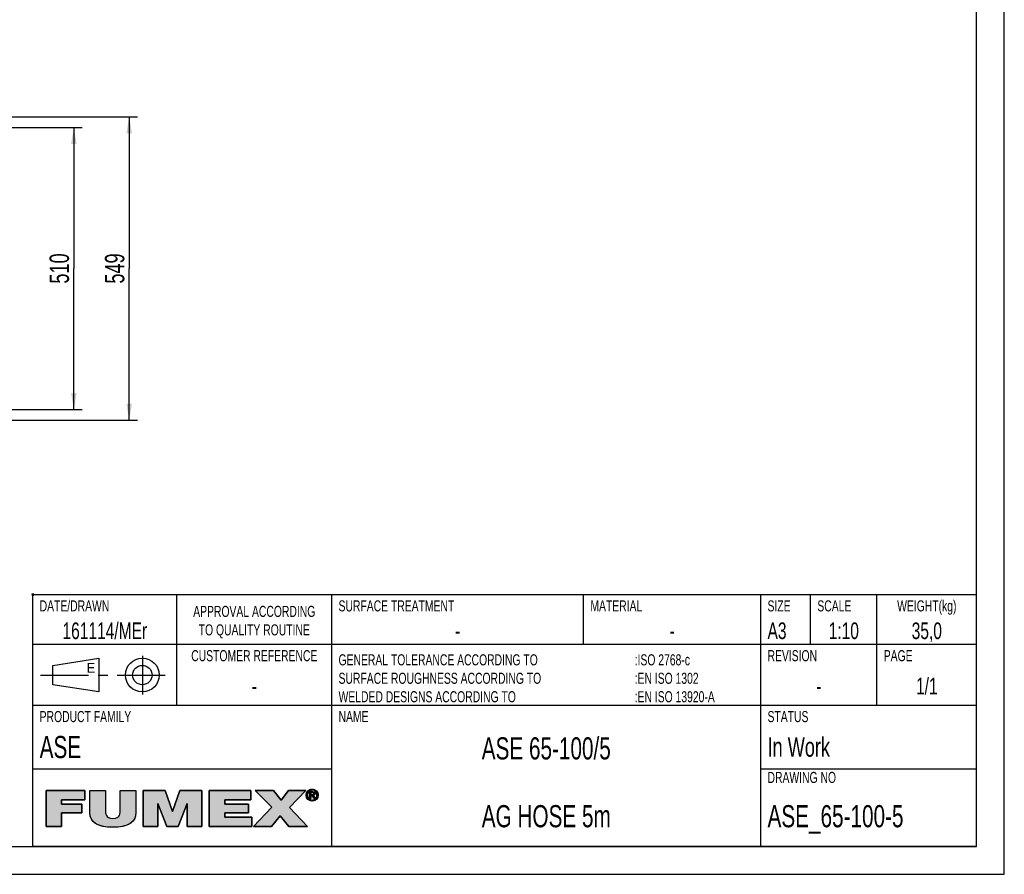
# Model space of a CAD drawing. Extents: x -143 to 557, y -130 to 297.
# Tile 9 of 15: x 242 to 420, y 0 to 154. Entities that reach past the tile are written whole.
import ezdxf

# ---------------------------------------------------------------- set-up
doc = ezdxf.new("R2010")
doc.units = 0
doc.header["$LTSCALE"] = 23.1
doc.linetypes.add('CENTER', pattern=[0.6, 0.375, -0.075, 0.075, -0.075])
doc.layers.get('0').update_dxf_attribs({"linetype": 'CONTINUOUS'})
for name, color, linetype in [('110536_DXF_DIMENSION', 7, 'CONTINUOUS'), ('ASE_65-100-5_DXF_DIMENSION', 7, 'CONTINUOUS'), ('ASE_65-100-5_DXF_FORMAT', 7, 'CONTINUOUS'), ('ASE_65-100-5DXF_CONTINUOUS', 7, 'CONTINUOUS')]:
    doc.layers.add(name, color=color, linetype=linetype)
doc.styles.get("Standard").update_dxf_attribs({"font": 'txt', "width": 0.7})
doc.styles.add('TEXTSTYLE_2', font='txt', dxfattribs={"width": 0.7})
doc.styles.add('TEXTSTYLE_3', font='txt')
doc.dimstyles.new('DIMSTYLE_1', dxfattribs={"dimtxt": 3.5, "dimasz": 3, "dimexe": 1.5, "dimexo": 1, "dimgap": 0.875, "dimtad": 1, "dimdec": 0, "dimlfac": 10, "dimtxsty": 'STANDARD', "dimblk": '_ARROW_FILLED', "dimblk1": '_ARROW_FILLED', "dimblk2": '_ARROW_FILLED', "dimcen": 0.09, "dimazin": 3, "dimtp": 0.8, "dimtm": 0.8, "dimtfac": 1, "dimtdec": 0, "dimtofl": 0, "dimtmove": 0, "dimatfit": 3, "dimtolj": 1})
doc.dimstyles.new('DIMSTYLE_2', dxfattribs={"dimtxt": 3.5, "dimasz": 3, "dimexe": 1.5, "dimexo": 1, "dimgap": 0.875, "dimtad": 1, "dimdec": 3, "dimlfac": 10, "dimtxsty": 'STANDARD', "dimblk": '_ARROW_FILLED', "dimblk1": '_ARROW_FILLED', "dimblk2": '_ARROW_FILLED', "dimcen": 0.09, "dimazin": 3, "dimtp": 0.8, "dimtm": 0.8, "dimtfac": 1, "dimtdec": 3, "dimtofl": 0, "dimtmove": 0, "dimatfit": 3, "dimtolj": 1})

# ---------------------------------------------------------------- blocks, each defined once
blk = doc.blocks.new('BLOCK_2_BL1', base_point=(271.47, 11.94))
at = {"layer": 'ASE_65-100-5_DXF_FORMAT', "linetype": 'CONTINUOUS'}
for points in [[(249.69, 8.65), (246.89, 8.65), (246.89, 15.14), (253.91, 15.14), (253.91, 13.48), (249.69, 13.48), (249.69, 12.67), (253.32, 12.67), (253.32, 11.12), (249.69, 11.12)], [(263.1, 15.14), (263.1, 11.16), (263.06, 10.66), (262.95, 10.23), (262.77, 9.85), (262.52, 9.52), (262.19, 9.24), (261.79, 8.99), (261.28, 8.79), (260.65, 8.63), (259.88, 8.53), (258.96, 8.5), (258.04, 8.53), (257.27, 8.63), (256.64, 8.79), (256.13, 8.99), (255.72, 9.24), (255.39, 9.53), (255.14, 9.86), (254.96, 10.23), (254.85, 10.66), (254.81, 11.16), (254.81, 15.14), (257.61, 15.14), (257.61, 11.61), (257.62, 11.18), (257.68, 10.85), (257.79, 10.6), (257.96, 10.4), (258.19, 10.25), (258.53, 10.15), (258.97, 10.11), (259.41, 10.15), (259.73, 10.25), (259.97, 10.4), (260.13, 10.6), (260.23, 10.86), (260.29, 11.19), (260.3, 11.61), (260.3, 15.14)], [(267.08, 8.65), (264.43, 8.65), (264.43, 15.14), (268.41, 15.14), (269.71, 11.32), (269.74, 11.32), (271.04, 15.14), (275.02, 15.14), (275.02, 8.65), (272.37, 8.65), (272.37, 12.82), (272.35, 12.82), (270.77, 8.65), (268.68, 8.65), (267.1, 12.82), (267.08, 12.82)], [(284.04, 8.65), (276.37, 8.65), (276.37, 15.14), (283.9, 15.14), (283.9, 13.48), (279.17, 13.48), (279.17, 12.67), (283.46, 12.67), (283.46, 11.12), (279.17, 11.12), (279.17, 10.31), (284.04, 10.31)], [(287.6, 8.65), (284.39, 8.65), (287.68, 12.11), (284.68, 15.14), (287.97, 15.14), (289.34, 13.38), (290.69, 15.14), (293.8, 15.14), (290.89, 12.09), (294.13, 8.65), (290.76, 8.65), (289.2, 10.59)], [(294.32, 14.93), (294.24, 14.82), (294.17, 14.71), (294.13, 14.58), (294.1, 14.45), (294.09, 14.31), (293.88, 14.15), (293.87, 14.31), (293.88, 14.48), (293.92, 14.63), (293.98, 14.78), (294.06, 14.92), (294.36, 14.97)], [(294.1, 14.17), (294.13, 14.04), (294.17, 13.91), (294.24, 13.8), (294.32, 13.7), (294.16, 13.58), (294.06, 13.71), (293.98, 13.84), (293.92, 13.99), (293.88, 14.15), (294.09, 14.31)], [(294.47, 15.06), (294.36, 14.97), (294.06, 14.92), (294.16, 15.04), (294.58, 15.12)], [(294.7, 15.17), (294.58, 15.12), (294.16, 15.04), (294.27, 15.15), (294.83, 15.2)], [(294.96, 15.21), (294.83, 15.2), (294.27, 15.15), (294.34, 15.2), (295.44, 15.28), (295.58, 15.2), (295.65, 15.15), (295.76, 15.04), (295.86, 14.92), (295.94, 14.78), (296, 14.63), (296.04, 14.48), (296.05, 14.31), (296.04, 14.15), (296, 13.99), (295.94, 13.84), (295.86, 13.71), (295.76, 13.58), (295.65, 13.47), (295.58, 13.42), (295.44, 13.34), (295.29, 13.28), (295.13, 13.25), (294.8, 13.25), (294.64, 13.28), (294.48, 13.34), (294.41, 13.38), (294.96, 13.42), (295.1, 13.43), (295.22, 13.45), (295.35, 13.5), (295.46, 13.57), (295.56, 13.65), (295.6, 13.7), (295.68, 13.8), (295.75, 13.91), (295.79, 14.04), (295.82, 14.17), (295.83, 14.31), (295.82, 14.45), (295.79, 14.58), (295.75, 14.71), (295.68, 14.82), (295.6, 14.93), (295.56, 14.97), (295.46, 15.05), (295.34, 15.12), (295.22, 15.17), (295.1, 15.2)], [(294.96, 15.39), (295.13, 15.37), (295.29, 15.34), (295.44, 15.28), (294.34, 15.2), (294.48, 15.28), (294.64, 15.34), (294.8, 15.37)], [(294.74, 14.77), (294.55, 13.69), (294.55, 14.93), (295.02, 14.93), (295.02, 14.93), (295.13, 14.92), (295.21, 14.91), (295.28, 14.89), (295.33, 14.86), (295.38, 14.82), (295.4, 14.8), (295.41, 14.77), (295.44, 14.72), (295.45, 14.66), (295.46, 14.58), (295.45, 14.5), (295.43, 14.44), (295.41, 14.39), (295.09, 14.39), (295.13, 14.4), (295.16, 14.41), (295.19, 14.43), (295.21, 14.44), (295.23, 14.46), (295.24, 14.49), (295.25, 14.52), (295.26, 14.55), (295.26, 14.59), (295.26, 14.62), (295.25, 14.65), (295.24, 14.68), (295.23, 14.7), (295.21, 14.72), (295.18, 14.73), (295.15, 14.75), (295.12, 14.76), (295.08, 14.77), (295.03, 14.77), (294.99, 14.77), (294.86, 14.77)], [(294.96, 14.39), (294.98, 14.39), (295.04, 14.39), (295.09, 14.39), (295.41, 14.39), (294.74, 14.23), (294.74, 13.69), (294.55, 13.69), (294.74, 14.77), (294.74, 14.58), (294.74, 14.39), (294.85, 14.39)], [(295.14, 14.24), (295.49, 13.69), (295.28, 13.69), (294.95, 14.23), (294.74, 14.23), (295.41, 14.39), (295.37, 14.34), (295.33, 14.3), (295.27, 14.27), (295.21, 14.25)], [(294.36, 13.65), (294.46, 13.57), (294.27, 13.47), (294.16, 13.58), (294.32, 13.7)], [(294.58, 13.5), (294.7, 13.45), (294.41, 13.38), (294.27, 13.47), (294.46, 13.57)]]:
    blk.add_hatch(color=7, dxfattribs=at).paths.add_polyline_path(points)
at = {"layer": 'ASE_65-100-5_DXF_FORMAT', "color": 7, "linetype": 'CONTINUOUS'}
for p, q in [((253.91, 15.14), (246.89, 15.14)), ((246.89, 15.14), (246.89, 8.65)), ((253.91, 15.14), (246.89, 15.14)), ((246.89, 15.14), (246.89, 8.65)), ((253.91, 13.48), (253.91, 15.14)), ((253.91, 13.48), (253.91, 15.14)), ((268.41, 15.14), (264.43, 15.14)), ((264.43, 15.14), (264.43, 8.65)), ((268.41, 15.14), (264.43, 15.14)), ((264.43, 15.14), (264.43, 8.65)), ((269.71, 11.32), (268.41, 15.14)), ((269.71, 11.32), (268.41, 15.14)), ((271.04, 15.14), (269.74, 11.32)), ((271.04, 15.14), (269.74, 11.32)), ((275.02, 15.14), (271.04, 15.14)), ((275.02, 15.14), (271.04, 15.14)), ((275.02, 8.65), (275.02, 15.14)), ((275.02, 8.65), (275.02, 15.14)), ((283.9, 15.14), (276.37, 15.14)), ((276.37, 15.14), (276.37, 8.65)), ((283.9, 15.14), (276.37, 15.14)), ((276.37, 15.14), (276.37, 8.65)), ((283.9, 13.48), (283.9, 15.14)), ((283.9, 13.48), (283.9, 15.14)), ((287.97, 15.14), (284.68, 15.14)), ((284.68, 15.14), (287.68, 12.11)), ((287.97, 15.14), (284.68, 15.14)), ((284.68, 15.14), (287.68, 12.11)), ((289.34, 13.38), (287.97, 15.14)), ((289.34, 13.38), (287.97, 15.14)), ((290.69, 15.14), (289.34, 13.38)), ((290.69, 15.14), (289.34, 13.38)), ((293.8, 15.14), (290.69, 15.14)), ((293.8, 15.14), (290.69, 15.14)), ((290.89, 12.09), (293.8, 15.14)), ((290.89, 12.09), (293.8, 15.14)), ((249.69, 12.67), (249.69, 13.48)), ((249.69, 13.48), (253.91, 13.48)), ((249.69, 12.67), (249.69, 13.48)), ((249.69, 13.48), (253.91, 13.48)), ((253.32, 12.67), (249.69, 12.67)), ((253.32, 12.67), (249.69, 12.67)), ((253.32, 11.12), (253.32, 12.67)), ((253.32, 11.12), (253.32, 12.67)), ((267.08, 8.65), (267.08, 12.82)), ((267.08, 12.82), (267.1, 12.82)), ((267.08, 8.65), (267.08, 12.82)), ((267.08, 12.82), (267.1, 12.82)), ((267.1, 12.82), (268.68, 8.65)), ((267.1, 12.82), (268.68, 8.65)), ((270.77, 8.65), (272.35, 12.82)), ((270.77, 8.65), (272.35, 12.82)), ((272.35, 12.82), (272.37, 12.82)), ((272.35, 12.82), (272.37, 12.82)), ((272.37, 12.82), (272.37, 8.65)), ((272.37, 12.82), (272.37, 8.65)), ((279.17, 12.67), (279.17, 13.48)), ((279.17, 13.48), (283.9, 13.48)), ((279.17, 12.67), (279.17, 13.48)), ((279.17, 13.48), (283.9, 13.48)), ((283.46, 12.67), (279.17, 12.67)), ((283.46, 12.67), (279.17, 12.67)), ((283.46, 11.12), (283.46, 12.67)), ((283.46, 11.12), (283.46, 12.67)), ((249.69, 8.65), (249.69, 11.12)), ((249.69, 11.12), (253.32, 11.12)), ((249.69, 8.65), (249.69, 11.12)), ((249.69, 11.12), (253.32, 11.12)), ((269.74, 11.32), (269.71, 11.32)), ((269.74, 11.32), (269.71, 11.32)), ((279.17, 10.31), (279.17, 11.12)), ((279.17, 11.12), (283.46, 11.12)), ((279.17, 10.31), (279.17, 11.12)), ((279.17, 11.12), (283.46, 11.12)), ((287.68, 12.11), (284.39, 8.65)), ((287.68, 12.11), (284.39, 8.65)), ((294.13, 8.65), (290.89, 12.09)), ((294.13, 8.65), (290.89, 12.09)), ((284.04, 10.31), (279.17, 10.31)), ((284.04, 10.31), (279.17, 10.31)), ((284.04, 8.65), (284.04, 10.31)), ((284.04, 8.65), (284.04, 10.31)), ((287.6, 8.65), (289.2, 10.59)), ((287.6, 8.65), (289.2, 10.59)), ((289.2, 10.59), (290.76, 8.65)), ((289.2, 10.59), (290.76, 8.65)), ((246.89, 8.65), (249.69, 8.65)), ((246.89, 8.65), (249.69, 8.65)), ((264.43, 8.65), (267.08, 8.65)), ((264.43, 8.65), (267.08, 8.65)), ((268.68, 8.65), (270.77, 8.65)), ((268.68, 8.65), (270.77, 8.65)), ((272.37, 8.65), (275.02, 8.65)), ((272.37, 8.65), (275.02, 8.65)), ((276.37, 8.65), (284.04, 8.65)), ((276.37, 8.65), (284.04, 8.65)), ((284.39, 8.65), (287.6, 8.65)), ((284.39, 8.65), (287.6, 8.65)), ((290.76, 8.65), (294.13, 8.65)), ((290.76, 8.65), (294.13, 8.65))]:
    blk.add_line(p, q, dxfattribs=at)
for points in [[(249.69, 8.65), (246.89, 8.65), (246.89, 15.14), (253.91, 15.14), (253.91, 13.48), (249.69, 13.48), (249.69, 12.67), (253.32, 12.67), (253.32, 11.12), (249.69, 11.12), (249.69, 8.65)], [(263.1, 15.14), (263.1, 11.16), (263.06, 10.66), (262.95, 10.23), (262.77, 9.85), (262.52, 9.52), (262.19, 9.24), (261.79, 8.99), (261.28, 8.79), (260.65, 8.63), (259.88, 8.53), (258.96, 8.5), (258.04, 8.53), (257.27, 8.63), (256.64, 8.79), (256.13, 8.99), (255.72, 9.24), (255.39, 9.53), (255.14, 9.86), (254.96, 10.23), (254.85, 10.66), (254.81, 11.16), (254.81, 15.14), (257.61, 15.14), (257.61, 11.61), (257.62, 11.18), (257.68, 10.85), (257.79, 10.6), (257.96, 10.4), (258.19, 10.25), (258.53, 10.15), (258.97, 10.11), (259.41, 10.15), (259.73, 10.25), (259.97, 10.4), (260.13, 10.6), (260.23, 10.86), (260.29, 11.19), (260.3, 11.61), (260.3, 15.14), (263.1, 15.14)], [(267.08, 8.65), (264.43, 8.65), (264.43, 15.14), (268.41, 15.14), (269.71, 11.32), (269.74, 11.32), (271.04, 15.14), (275.02, 15.14), (275.02, 8.65), (272.37, 8.65), (272.37, 12.82), (272.35, 12.82), (270.77, 8.65), (268.68, 8.65), (267.1, 12.82), (267.08, 12.82), (267.08, 8.65)], [(284.04, 8.65), (276.37, 8.65), (276.37, 15.14), (283.9, 15.14), (283.9, 13.48), (279.17, 13.48), (279.17, 12.67), (283.46, 12.67), (283.46, 11.12), (279.17, 11.12), (279.17, 10.31), (284.04, 10.31), (284.04, 8.65)], [(287.6, 8.65), (284.39, 8.65), (287.68, 12.11), (284.68, 15.14), (287.97, 15.14), (289.34, 13.38), (290.69, 15.14), (293.8, 15.14), (290.89, 12.09), (294.13, 8.65), (290.76, 8.65), (289.2, 10.59), (287.6, 8.65)], [(294.32, 14.93), (294.24, 14.82), (294.17, 14.71), (294.13, 14.58), (294.1, 14.45), (294.09, 14.31), (293.88, 14.15), (293.87, 14.31), (293.88, 14.48), (293.92, 14.63), (293.98, 14.78), (294.06, 14.92), (294.36, 14.97), (294.32, 14.93)], [(294.1, 14.17), (294.13, 14.04), (294.17, 13.91), (294.24, 13.8), (294.32, 13.7), (294.16, 13.58), (294.06, 13.71), (293.98, 13.84), (293.92, 13.99), (293.88, 14.15), (294.09, 14.31), (294.1, 14.17)], [(294.47, 15.06), (294.36, 14.97), (294.06, 14.92), (294.16, 15.04), (294.58, 15.12), (294.47, 15.06)], [(294.7, 15.17), (294.58, 15.12), (294.16, 15.04), (294.27, 15.15), (294.83, 15.2), (294.7, 15.17)], [(294.96, 15.21), (294.83, 15.2), (294.27, 15.15), (294.34, 15.2), (295.44, 15.28), (295.58, 15.2), (295.65, 15.15), (295.76, 15.04), (295.86, 14.92), (295.94, 14.78), (296, 14.63), (296.04, 14.48), (296.05, 14.31), (296.04, 14.15), (296, 13.99), (295.94, 13.84), (295.86, 13.71), (295.76, 13.58), (295.65, 13.47), (295.58, 13.42), (295.44, 13.34), (295.29, 13.28), (295.13, 13.25), (294.8, 13.25), (294.64, 13.28), (294.48, 13.34), (294.41, 13.38), (294.96, 13.42), (295.1, 13.43), (295.22, 13.45), (295.35, 13.5), (295.46, 13.57), (295.56, 13.65), (295.6, 13.7), (295.68, 13.8), (295.75, 13.91), (295.79, 14.04), (295.82, 14.17), (295.83, 14.31), (295.82, 14.45), (295.79, 14.58), (295.75, 14.71), (295.68, 14.82), (295.6, 14.93), (295.56, 14.97), (295.46, 15.05), (295.34, 15.12), (295.22, 15.17), (295.1, 15.2), (294.96, 15.21)], [(294.96, 15.39), (295.13, 15.37), (295.29, 15.34), (295.44, 15.28), (294.34, 15.2), (294.48, 15.28), (294.64, 15.34), (294.8, 15.37), (294.96, 15.39)], [(294.74, 14.77), (294.55, 13.69), (294.55, 14.93), (295.02, 14.93), (295.02, 14.93), (295.13, 14.92), (295.21, 14.91), (295.28, 14.89), (295.33, 14.86), (295.38, 14.82), (295.4, 14.8), (295.41, 14.77), (295.44, 14.72), (295.45, 14.66), (295.46, 14.58), (295.45, 14.5), (295.43, 14.44), (295.41, 14.39), (295.09, 14.39), (295.13, 14.4), (295.16, 14.41), (295.19, 14.43), (295.21, 14.44), (295.23, 14.46), (295.24, 14.49), (295.25, 14.52), (295.26, 14.55), (295.26, 14.59), (295.26, 14.62), (295.25, 14.65), (295.24, 14.68), (295.23, 14.7), (295.21, 14.72), (295.18, 14.73), (295.15, 14.75), (295.12, 14.76), (295.08, 14.77), (295.03, 14.77), (294.99, 14.77), (294.86, 14.77), (294.74, 14.77)], [(294.96, 14.39), (294.98, 14.39), (295.04, 14.39), (295.09, 14.39), (295.41, 14.39), (294.74, 14.23), (294.74, 13.69), (294.55, 13.69), (294.74, 14.77), (294.74, 14.58), (294.74, 14.39), (294.85, 14.39), (294.96, 14.39)], [(295.14, 14.24), (295.49, 13.69), (295.28, 13.69), (294.95, 14.23), (294.74, 14.23), (295.41, 14.39), (295.37, 14.34), (295.33, 14.3), (295.27, 14.27), (295.21, 14.25), (295.14, 14.24)], [(294.36, 13.65), (294.46, 13.57), (294.27, 13.47), (294.16, 13.58), (294.32, 13.7), (294.36, 13.65)], [(294.58, 13.5), (294.7, 13.45), (294.41, 13.38), (294.27, 13.47), (294.46, 13.57), (294.58, 13.5)]]:
    blk.add_lwpolyline(points, dxfattribs=at)
for points, knots in [([(263.1, 15.14), (263.1, 15.14), (260.3, 15.14), (260.3, 15.14), (260.3, 15.14), (260.3, 11.61), (260.3, 11.61), (260.3, 10.94), (260.3, 10.11), (258.97, 10.11), (257.61, 10.11), (257.61, 10.94), (257.61, 11.61), (257.61, 11.61), (257.61, 15.14), (257.61, 15.14), (257.61, 15.14), (254.81, 15.14), (254.81, 15.14), (254.81, 15.14), (254.81, 11.16), (254.81, 11.16), (254.81, 9.36), (256.19, 8.5), (258.96, 8.5), (261.74, 8.5), (263.1, 9.36), (263.1, 11.16), (263.1, 11.16), (263.1, 15.14), (263.1, 15.14)], [0, 0, 0, 0, 1, 1, 1, 2, 2, 2, 3, 3, 3, 4, 4, 4, 5, 5, 5, 6, 6, 6, 7, 7, 7, 8, 8, 8, 9, 9, 9, 10, 10, 10, 10]), ([(263.1, 15.14), (263.1, 15.14), (260.3, 15.14), (260.3, 15.14), (260.3, 15.14), (260.3, 11.61), (260.3, 11.61), (260.3, 10.94), (260.3, 10.11), (258.97, 10.11), (257.61, 10.11), (257.61, 10.94), (257.61, 11.61), (257.61, 11.61), (257.61, 15.14), (257.61, 15.14), (257.61, 15.14), (254.81, 15.14), (254.81, 15.14), (254.81, 15.14), (254.81, 11.16), (254.81, 11.16), (254.81, 9.36), (256.19, 8.5), (258.96, 8.5), (261.74, 8.5), (263.1, 9.36), (263.1, 11.16), (263.1, 11.16), (263.1, 15.14), (263.1, 15.14)], [0, 0, 0, 0, 1, 1, 1, 2, 2, 2, 3, 3, 3, 4, 4, 4, 5, 5, 5, 6, 6, 6, 7, 7, 7, 8, 8, 8, 9, 9, 9, 10, 10, 10, 10]), ([(294.96, 13.24), (295.55, 13.24), (296.05, 13.69), (296.05, 14.31), (296.05, 14.93), (295.55, 15.39), (294.96, 15.39), (294.37, 15.39), (293.87, 14.93), (293.87, 14.31), (293.87, 13.69), (294.37, 13.24), (294.96, 13.24)], [0, 0, 0, 0, 1, 1, 1, 2, 2, 2, 3, 3, 3, 4, 4, 4, 4]), ([(294.96, 13.24), (295.55, 13.24), (296.05, 13.69), (296.05, 14.31), (296.05, 14.93), (295.55, 15.39), (294.96, 15.39), (294.37, 15.39), (293.87, 14.93), (293.87, 14.31), (293.87, 13.69), (294.37, 13.24), (294.96, 13.24)], [0, 0, 0, 0, 1, 1, 1, 2, 2, 2, 3, 3, 3, 4, 4, 4, 4]), ([(294.09, 14.31), (294.09, 14.82), (294.47, 15.21), (294.96, 15.21), (295.45, 15.21), (295.83, 14.82), (295.83, 14.31), (295.83, 13.8), (295.45, 13.42), (294.96, 13.42), (294.47, 13.42), (294.09, 13.8), (294.09, 14.31)], [0, 0, 0, 0, 1, 1, 1, 2, 2, 2, 3, 3, 3, 4, 4, 4, 4]), ([(294.09, 14.31), (294.09, 14.82), (294.47, 15.21), (294.96, 15.21), (295.45, 15.21), (295.83, 14.82), (295.83, 14.31), (295.83, 13.8), (295.45, 13.42), (294.96, 13.42), (294.47, 13.42), (294.09, 13.8), (294.09, 14.31)], [0, 0, 0, 0, 1, 1, 1, 2, 2, 2, 3, 3, 3, 4, 4, 4, 4]), ([(294.74, 14.23), (294.74, 14.23), (294.95, 14.23), (294.95, 14.23), (294.95, 14.23), (295.28, 13.69), (295.28, 13.69), (295.28, 13.69), (295.49, 13.69), (295.49, 13.69), (295.49, 13.69), (295.14, 14.24), (295.14, 14.24), (295.32, 14.26), (295.46, 14.36), (295.46, 14.58), (295.46, 14.82), (295.31, 14.93), (295.02, 14.93), (295.02, 14.93), (294.55, 14.93), (294.55, 14.93), (294.55, 14.93), (294.55, 13.69), (294.55, 13.69), (294.55, 13.69), (294.74, 13.69), (294.74, 13.69), (294.74, 13.69), (294.74, 14.23), (294.74, 14.23)], [0, 0, 0, 0, 1, 1, 1, 2, 2, 2, 3, 3, 3, 4, 4, 4, 5, 5, 5, 6, 6, 6, 7, 7, 7, 8, 8, 8, 9, 9, 9, 10, 10, 10, 10]), ([(294.74, 14.23), (294.74, 14.23), (294.95, 14.23), (294.95, 14.23), (294.95, 14.23), (295.28, 13.69), (295.28, 13.69), (295.28, 13.69), (295.49, 13.69), (295.49, 13.69), (295.49, 13.69), (295.14, 14.24), (295.14, 14.24), (295.32, 14.26), (295.46, 14.36), (295.46, 14.58), (295.46, 14.82), (295.31, 14.93), (295.02, 14.93), (295.02, 14.93), (294.55, 14.93), (294.55, 14.93), (294.55, 14.93), (294.55, 13.69), (294.55, 13.69), (294.55, 13.69), (294.74, 13.69), (294.74, 13.69), (294.74, 13.69), (294.74, 14.23), (294.74, 14.23)], [0, 0, 0, 0, 1, 1, 1, 2, 2, 2, 3, 3, 3, 4, 4, 4, 5, 5, 5, 6, 6, 6, 7, 7, 7, 8, 8, 8, 9, 9, 9, 10, 10, 10, 10]), ([(294.74, 14.39), (294.74, 14.39), (294.74, 14.77), (294.74, 14.77), (294.74, 14.77), (294.99, 14.77), (294.99, 14.77), (295.12, 14.77), (295.26, 14.74), (295.26, 14.59), (295.26, 14.4), (295.12, 14.39), (294.96, 14.39), (294.96, 14.39), (294.74, 14.39), (294.74, 14.39)], [0, 0, 0, 0, 1, 1, 1, 2, 2, 2, 3, 3, 3, 4, 4, 4, 5, 5, 5, 5]), ([(294.74, 14.39), (294.74, 14.39), (294.74, 14.77), (294.74, 14.77), (294.74, 14.77), (294.99, 14.77), (294.99, 14.77), (295.12, 14.77), (295.26, 14.74), (295.26, 14.59), (295.26, 14.4), (295.12, 14.39), (294.96, 14.39), (294.96, 14.39), (294.74, 14.39), (294.74, 14.39)], [0, 0, 0, 0, 1, 1, 1, 2, 2, 2, 3, 3, 3, 4, 4, 4, 5, 5, 5, 5])]:
    blk.add_open_spline(points, degree=3, knots=knots, dxfattribs=at)
for points in [[(294.96, 13.42), (294.41, 13.38), (294.83, 13.43), (294.7, 13.45)], [(294.96, 13.24), (294.8, 13.25), (295.13, 13.25)]]:
    blk.add_solid(points, dxfattribs=at)
blk = doc.blocks.new('_ARROW_FILLED')
at = {"color": 0, "linetype": 'BYBLOCK'}
blk.add_solid([(0, 0), (-1, 0.167), (-1, -0.167)], dxfattribs=at)
blk = doc.blocks.new('*D1')
at = {"layer": 'ASE_65-100-5_DXF_DIMENSION', "color": 2, "linetype": 'CONTINUOUS'}
for p, q in [((239.1, 136.88), (263.4, 136.88)), ((261.9, 136.88), (261.9, 109.45)), ((261.9, 82.02), (261.9, 109.45)), ((239.1, 82.02), (263.4, 82.02))]:
    blk.add_line(p, q, dxfattribs=at)
at = {"layer": 'ASE_65-100-5_DXF_DIMENSION', "color": 2, "linetype": 'CONTINUOUS', "xscale": 3, "yscale": 3, "zscale": 3}
for p, rotation in [((261.9, 136.88), 90), ((261.9, 82.02), 270)]:
    blk.add_blockref('_ARROW_FILLED', p, dxfattribs=dict(at, rotation=rotation))
at = {"layer": 'ASE_65-100-5_DXF_DIMENSION', "color": 2, "linetype": 'CONTINUOUS', "insert": (257.52, 109.45), "char_height": 3.5, "width": 12, "attachment_point": 2, "rotation": 90}
blk.add_mtext('549', dxfattribs=at)
blk = doc.blocks.new('*D8')
at = {"layer": '110536_DXF_DIMENSION', "color": 2, "linetype": 'CONTINUOUS'}
for p, q in [((239.79, 134.95), (253.4, 134.95)), ((251.9, 134.95), (251.9, 109.45)), ((251.9, 83.95), (251.9, 109.45)), ((239.79, 83.95), (253.4, 83.95))]:
    blk.add_line(p, q, dxfattribs=at)
at = {"layer": '110536_DXF_DIMENSION', "color": 2, "linetype": 'CONTINUOUS', "xscale": 3, "yscale": 3, "zscale": 3}
for p, rotation in [((251.9, 134.95), 90), ((251.9, 83.95), 270)]:
    blk.add_blockref('_ARROW_FILLED', p, dxfattribs=dict(at, rotation=rotation))
at = {"layer": '110536_DXF_DIMENSION', "color": 2, "linetype": 'CONTINUOUS', "insert": (247.52, 109.45), "char_height": 3.5, "width": 10.875, "attachment_point": 2, "rotation": 90}
blk.add_mtext('510', dxfattribs=at)
blk = doc.blocks.new('VYPLACERING_BL2', base_point=(257.5, 36))
at = {"layer": 'ASE_65-100-5DXF_CONTINUOUS', "color": 7, "linetype": 'CENTER'}
for p, q in [((264.28, 39.5), (264.28, 32.5)), ((245.9, 36), (269.09, 36))]:
    blk.add_line(p, q, dxfattribs=at)
at = {"layer": 'ASE_65-100-5DXF_CONTINUOUS', "color": 7, "linetype": 'CONTINUOUS'}
for p, q in [((248.09, 37.75), (256.4, 39.06)), ((248.09, 34.25), (248.09, 37.75)), ((256.4, 39.06), (256.4, 32.94)), ((256.4, 32.94), (248.09, 34.25))]:
    blk.add_line(p, q, dxfattribs=at)
for radius in [3.06, 1.75]:
    blk.add_circle((264.28, 36), radius, dxfattribs=at)

msp = doc.modelspace()

# ---------------------------------------------------------------- linework, layer by layer
at = {"layer": 'ASE_65-100-5_DXF_FORMAT', "color": 7, "linetype": 'CONTINUOUS'}
for p, q in [((419.99842, -0.00152), (419.99842, 296.99848)), ((414.99842, 4.99848), (414.99842, 291.99848)), ((244.65469, 50.34226), (244.34219, 50.65476)), ((244.65469, 50.65476), (244.34219, 50.34226)), ((414.99842, 50.49848), (244.49842, 50.49848)), ((244.49842, 4.99848), (244.49842, 50.49848)), ((270.49842, 30.49848), (270.49842, 50.49848)), ((298.49842, 4.99848), (298.49842, 50.49848)), ((343.99842, 41.49848), (343.99842, 50.49848)), ((375.99842, 4.99848), (375.99842, 50.49848)), ((384.99842, 41.49848), (384.99842, 50.49848)), ((396.99842, 30.49848), (396.99842, 50.49848)), ((414.99842, 4.99848), (414.99842, 50.49848)), ((414.99842, 41.49848), (244.49842, 41.49848)), ((414.99842, 30.49848), (244.49842, 30.49848)), ((298.49842, 18.99848), (244.49842, 18.99848)), ((414.99842, 18.99848), (375.99842, 18.99848)), ((24.99842, 4.99848), (414.99842, 4.99848)), ((414.99842, 4.99848), (244.49842, 4.99848)), ((-0.00158, -0.00152), (419.99842, -0.00152))]:
    msp.add_line(p, q, dxfattribs=at)

# ---------------------------------------------------------------- block references
at = {"layer": 'ASE_65-100-5_DXF_FORMAT', "color": 2, "linetype": 'CONTINUOUS'}
msp.add_blockref('BLOCK_2_BL1', (271.46701, 11.94061), dxfattribs=at)
at = {"layer": 'ASE_65-100-5DXF_CONTINUOUS', "color": 7, "linetype": 'CONTINUOUS'}
msp.add_blockref('VYPLACERING_BL2', (257.49842, 35.99848), dxfattribs=at)

# ---------------------------------------------------------------- texts
at = {"color": 7, "linetype": 'CONTINUOUS'}
for s, insert, char_height, width, attachment_point, style in [('DATE/DRAWN', (245.72342, 49.49848), 2, 14, 1, 'TEXTSTYLE_2'), ('APPROVAL ACCORDING\\PTO QUALITY ROUTINE', (284.49842, 48.49848), 2, 25.2, 2, 'TEXTSTYLE_2'), ('SURFACE TREATMENT', (299.72342, 49.49848), 2, 23.8, 1, 'TEXTSTYLE_2'), ('MATERIAL', (345.22342, 49.49848), 2, 11.2, 1, 'TEXTSTYLE_2'), ('SIZE ', (377.22342, 49.49848), 2, 7, 1, 'TEXTSTYLE_2'), ('SCALE', (386.22342, 49.49848), 2, 7, 1, 'TEXTSTYLE_2'), ('WEIGHT(kg)', (405.99842, 49.49848), 2, 14, 2, 'TEXTSTYLE_2'), ('CUSTOMER REFERENCE', (284.49842, 40.49848), 2, 25.2, 2, 'TEXTSTYLE_2'), ('REVISION', (377.22342, 40.49848), 2, 11.2, 1, 'TEXTSTYLE_2'), ('PAGE', (398.22342, 40.49848), 2, 5.6, 1, 'TEXTSTYLE_2'), ('E', (254.21717, 38.18598), 1.75, 1.75, 1, 'TEXTSTYLE_3')]:
    msp.add_mtext(s, dxfattribs=dict(at, insert=insert, char_height=char_height, width=width, attachment_point=attachment_point, style=style))
at = {"color": 7, "linetype": 'CONTINUOUS', "char_height": 3}
for s, insert, width, attachment_point in [('161114/MEr', (257.49842, 45.49848), 31.6071429, 2), ('A3 ', (377.22342, 45.49848), 11.4642857, 1), ('1:10', (390.99842, 45.49848), 11.1428571, 2), ('35,0', (405.99842, 45.49848), 13.3928571, 2), ('-', (321.24842, 45.49848), 4.0714286, 2), ('-', (359.99842, 45.49848), 4.0714286, 2)]:
    msp.add_mtext(s, dxfattribs=dict(at, insert=insert, width=width, attachment_point=attachment_point))
at = {"layer": 'ASE_65-100-5_DXF_FORMAT', "color": 7, "linetype": 'CONTINUOUS', "char_height": 2, "attachment_point": 1, "style": 'TEXTSTYLE_2'}
for s, insert, width in [('GENERAL TOLERANCE ACCORDING TO\\PSURFACE ROUGHNESS ACCORDING TO\\PWELDED DESIGNS ACCORDING TO\\P ', (299.72342, 39.74848), 42), (':ISO 2768-c\\P:EN ISO 1302\\P:EN ISO 13920-A ', (353.22342, 39.74848), 22.4), ('PRODUCT FAMILY', (245.72342, 29.49848), 19.6), ('NAME ', (299.72342, 29.49848), 7), ('STATUS ', (377.22342, 29.49848), 9.8), ('DRAWING NO', (377.22342, 18.49848), 14)]:
    msp.add_mtext(s, dxfattribs=dict(at, insert=insert, width=width))
at = {"layer": 'ASE_65-100-5_DXF_FORMAT', "color": 7, "linetype": 'CONTINUOUS'}
for s, insert, char_height, width, attachment_point in [('1/1', (405.99842, 35.49848), 3, 9.4285714, 2), ('-', (284.49842, 35.49848), 3, 4.0714286, 2), ('- ', (386.49842, 35.49848), 3, 7.6071429, 2), ('ASE', (245.72342, 24.99848), 4, 15.2857143, 1), ('ASE 65-100/5', (337.24842, 24.74848), 4, 55, 2), ('In Work  ', (377.22342, 24.74848), 3.5, 38.5, 1), ('AG HOSE 5m', (337.24842, 12.49848), 4, 48.7142857, 2), ('ASE_65-100-5', (377.22342, 12.49848), 4, 54.7142857, 1)]:
    msp.add_mtext(s, dxfattribs=dict(at, insert=insert, char_height=char_height, width=width, attachment_point=attachment_point))

# ---------------------------------------------------------------- dimensions: what is measured, and where the dimension line sits
at = {"layer": '110536_DXF_DIMENSION', "color": 2, "linetype": 'CONTINUOUS'}
dim = msp.add_linear_dim(base=(251.89631, 134.95142), p1=(238.78786, 83.95142), p2=(238.78786, 134.95142), angle=90, dimstyle='DIMSTYLE_2', dxfattribs=at)
dim.commit()
dim.dimension.update_dxf_attribs({"geometry": '*D8', "text_midpoint": (251.89631, 108.95143), "dimtype": 160})
at = {"layer": 'ASE_65-100-5_DXF_DIMENSION', "color": 2, "linetype": 'CONTINUOUS'}
dim = msp.add_linear_dim(base=(261.89631, 82.02477), p1=(238.09631, 136.87808), p2=(238.09631, 82.02477), angle=270, dimstyle='DIMSTYLE_1', dxfattribs=at)
dim.commit()
dim.dimension.update_dxf_attribs({"geometry": '*D1', "text_midpoint": (261.89631, 108.95143), "dimtype": 160})

doc.saveas('drawing.dxf')
